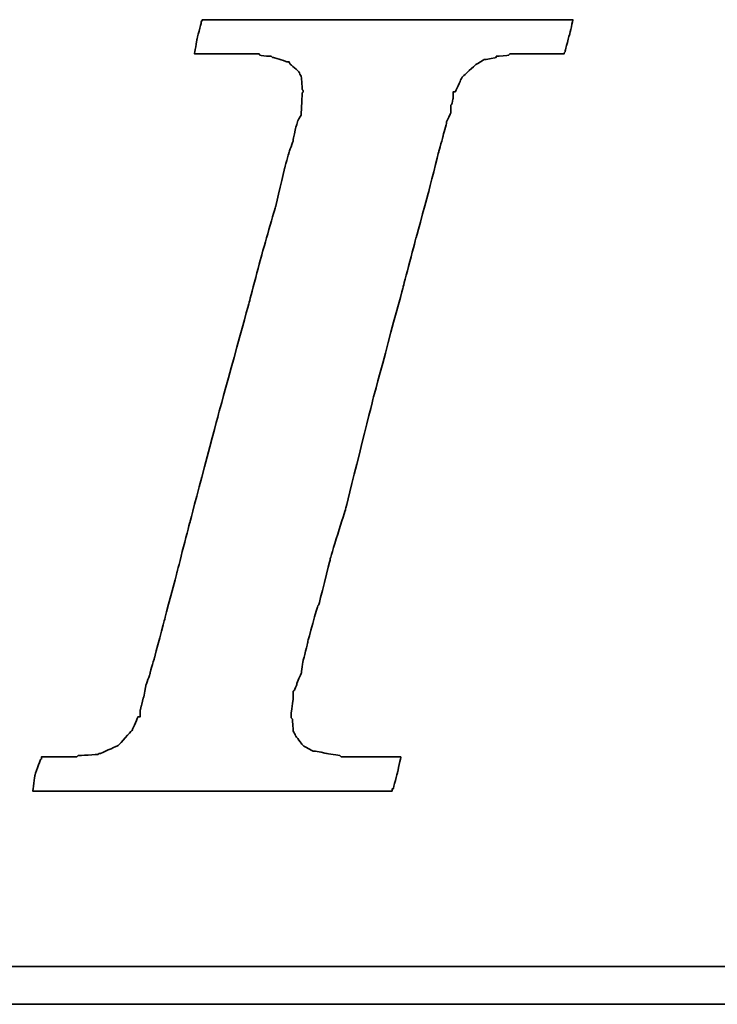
# Model space of a CAD drawing. Header units: inches. Extents: x 52 to 416, y 74 to 247.
# Tile 33 of 63: x 284.23 to 287.3, y 163.38 to 167.7. Entities that reach past the tile are written whole.
import ezdxf

# ---------------------------------------------------------------- set-up
doc = ezdxf.new("R2010")
doc.units = ezdxf.units.IN
doc.header["$LTSCALE"] = 0.25
doc.layers.add('DIM', color=4, linetype='Continuous')
doc.layers.add('layer 1', color=7, linetype='Continuous')

# ---------------------------------------------------------------- blocks, each defined once
blk = doc.blocks.new('TBI MOTION logo(完整正式版)')
at = {"layer": 'layer 1', "color": 22, "lineweight": 35}
for points, knots in [([(-40.59125, -7.94375), (-40.59125, -7.94375), (-40.97375, -7.94375), (-40.97375, -7.94375), (-40.97375, -7.94375), (-40.97375, -7.94375), (-41.38125, -7.94375), (-41.38125, -7.94375), (-41.38125, -7.94375), (-41.38125, -7.94375), (-41.54875, -7.94375), (-41.54875, -7.94375), (-41.54875, -7.94375), (-41.54875, -7.94375), (-41.59875, -7.94375), (-41.59875, -7.94375), (-41.59875, -7.94375), (-41.59875, -7.94375), (-41.88375, -7.94375), (-41.88375, -7.94375), (-41.88375, -7.94375), (-41.88375, -7.94375), (-41.90875, -7.91875), (-41.90875, -7.91875), (-41.90875, -7.91875), (-41.90875, -7.91875), (-42.19875, -7.87125), (-42.19875, -7.87125), (-42.19875, -7.87125), (-42.19875, -7.87125), (-42.43875, -7.82375), (-42.43875, -7.82375), (-42.43875, -7.82375), (-42.43875, -7.82375), (-42.45875, -7.82375), (-42.45875, -7.82375), (-42.45875, -7.82375), (-42.45875, -7.82375), (-42.48625, -7.82375), (-42.48625, -7.82375), (-42.48625, -7.82375), (-42.48625, -7.82375), (-42.67625, -7.72375), (-42.67625, -7.72375), (-42.67625, -7.72375), (-42.67625, -7.72375), (-42.70125, -7.70375), (-42.70125, -7.70375), (-42.70125, -7.70375), (-42.70125, -7.70375), (-42.72375, -7.67875), (-42.72375, -7.67875), (-42.72375, -7.67875), (-42.72375, -7.67875), (-42.86875, -7.48875), (-42.86875, -7.48875), (-42.86875, -7.48875), (-42.86875, -7.48875), (-42.89375, -7.43875), (-42.89375, -7.43875), (-42.89375, -7.43875), (-42.89375, -7.43875), (-42.91875, -7.38875), (-42.91875, -7.38875), (-42.91875, -7.38875), (-42.91875, -7.38875), (-42.93875, -7.12875), (-42.93875, -7.12875), (-42.93875, -7.12875), (-42.93875, -7.12875), (-42.96375, -7.10375), (-42.96375, -7.10375), (-42.96375, -7.10375), (-42.96375, -7.10375), (-42.96375, -7.05375), (-42.96375, -7.05375), (-42.96375, -7.05375), (-42.96375, -7.05375), (-42.96375, -7.00875), (-42.96375, -7.00875), (-42.96375, -7.00875), (-42.96375, -7.00875), (-42.91875, -6.69625), (-42.91875, -6.69625), (-42.91875, -6.69625), (-42.91875, -6.69625), (-42.91875, -6.62375), (-42.91875, -6.62375), (-42.91875, -6.62375), (-42.91875, -6.62375), (-42.91875, -6.59625), (-42.91875, -6.59625), (-42.91875, -6.59625), (-42.91875, -6.59625), (-42.91875, -6.57375), (-42.91875, -6.57375), (-42.91875, -6.57375), (-42.91875, -6.57375), (-42.91875, -6.52875), (-42.91875, -6.52875), (-42.91875, -6.52875), (-42.91875, -6.52875), (-42.89375, -6.50375), (-42.89375, -6.50375), (-42.89375, -6.50375), (-42.89375, -6.50375), (-42.84375, -6.38375), (-42.84375, -6.38375), (-42.84375, -6.38375), (-42.84375, -6.38375), (-42.84375, -6.35875), (-42.84375, -6.35875), (-42.84375, -6.35875), (-42.84375, -6.35875), (-42.74625, -6.14375), (-42.74625, -6.14375), (-42.74625, -6.14375), (-42.74625, -6.14375), (-42.70125, -5.85375), (-42.70125, -5.85375), (-42.70125, -5.85375), (-42.70125, -5.85375), (-42.60375, -5.47125), (-42.60375, -5.47125), (-42.60375, -5.47125), (-42.60375, -5.47125), (-42.60375, -5.44875), (-42.60375, -5.44875), (-42.60375, -5.44875), (-42.60375, -5.44875), (-42.38875, -4.67875), (-42.38875, -4.67875), (-42.38875, -4.67875), (-42.38875, -4.67875), (-42.36375, -4.65375), (-42.36375, -4.65375), (-42.36375, -4.65375), (-42.36375, -4.65375), (-42.12375, -3.69625), (-42.12375, -3.69625), (-42.12375, -3.69625), (-42.12375, -3.69625), (-42.12375, -3.67374), (-42.12375, -3.67374), (-42.12375, -3.67374), (-42.12375, -3.67374), (-41.78875, -2.59374), (-41.78875, -2.59374), (-41.78875, -2.59374), (-41.78875, -2.59374), (-41.18875, -0.19375), (-41.18875, -0.19375), (-41.18875, -0.19375), (-41.18875, -0.19375), (-40.54375, 2.20624), (-40.54375, 2.20624), (-40.54375, 2.20624), (-40.54375, 2.20624), (-40.25375, 3.30875), (-40.25375, 3.30875), (-40.25375, 3.30875), (-40.25375, 3.30875), (-39.98875, 4.27125), (-39.98875, 4.27125), (-39.98875, 4.27125), (-39.98875, 4.27125), (-39.77375, 5.13125), (-39.77375, 5.13125), (-39.77375, 5.13125), (-39.77375, 5.13125), (-39.67875, 5.47125), (-39.67875, 5.47125), (-39.67875, 5.47125), (-39.67875, 5.47125), (-39.60375, 5.75625), (-39.60375, 5.75625), (-39.60375, 5.75625), (-39.60375, 5.75625), (-39.60375, 5.78125), (-39.60375, 5.78125), (-39.60375, 5.78125), (-39.60375, 5.78125), (-39.50875, 5.97125), (-39.50875, 5.97125), (-39.50875, 5.97125), (-39.50875, 5.97125), (-39.50875, 6.13875), (-39.50875, 6.13875), (-39.50875, 6.13875), (-39.50875, 6.13875), (-39.48625, 6.16625), (-39.48625, 6.16625), (-39.48625, 6.16625), (-39.48625, 6.16625), (-39.46125, 6.28625), (-39.46125, 6.28625), (-39.46125, 6.28625), (-39.46125, 6.28625), (-39.46125, 6.42625), (-39.46125, 6.42625), (-39.46125, 6.42625), (-39.46125, 6.42625), (-39.41375, 6.42625), (-39.41375, 6.42625), (-39.41375, 6.42625), (-39.41375, 6.42625), (-39.29375, 6.69125), (-39.29375, 6.69125), (-39.29375, 6.69125), (-39.29375, 6.69125), (-39.26875, 6.74125), (-39.26875, 6.74125), (-39.26875, 6.74125), (-39.26875, 6.74125), (-39.24375, 6.76625), (-39.24375, 6.76625), (-39.24375, 6.76625), (-39.24375, 6.76625), (-38.98375, 7.00624), (-38.98375, 7.00624), (-38.98375, 7.00624), (-38.98375, 7.00624), (-38.95625, 7.02624), (-38.95625, 7.02624), (-38.95625, 7.02624), (-38.95625, 7.02624), (-38.78875, 7.12624), (-38.78875, 7.12624), (-38.78875, 7.12624), (-38.78875, 7.12624), (-38.76375, 7.12624), (-38.76375, 7.12624), (-38.76375, 7.12624), (-38.76375, 7.12624), (-38.74375, 7.12624), (-38.74375, 7.12624), (-38.74375, 7.12624), (-38.74375, 7.12624), (-38.52875, 7.17125), (-38.52875, 7.17125), (-38.52875, 7.17125), (-38.52875, 7.17125), (-38.52875, 7.19624), (-38.52875, 7.19624), (-38.52875, 7.19624), (-38.52875, 7.19624), (-38.50375, 7.19624), (-38.50375, 7.19624), (-38.50375, 7.19624), (-38.50375, 7.19624), (-38.26125, 7.21875), (-38.26125, 7.21875), (-38.26125, 7.21875), (-38.26125, 7.21875), (-38.23875, 7.24624), (-38.23875, 7.24624), (-38.23875, 7.24624), (-38.23875, 7.24624), (-38.21625, 7.24624), (-38.21625, 7.24624), (-38.21625, 7.24624), (-38.21625, 7.24624), (-38.18875, 7.24624), (-38.18875, 7.24624), (-38.18875, 7.24624), (-38.18875, 7.24624), (-37.90375, 7.24624), (-37.90375, 7.24624), (-37.90375, 7.24624), (-37.90375, 7.24624), (-37.85375, 7.24624), (-37.85375, 7.24624), (-37.85375, 7.24624), (-37.85375, 7.24624), (-37.75875, 7.24624), (-37.75875, 7.24624), (-37.75875, 7.24624), (-37.75875, 7.24624), (-37.42375, 7.24624), (-37.42375, 7.24624), (-37.42375, 7.24624), (-37.42375, 7.24624), (-37.08875, 7.24624), (-37.08875, 7.24624), (-37.08875, 7.24624), (-37.08875, 7.24624), (-37.06375, 7.24624), (-37.06375, 7.24624), (-37.06375, 7.24624), (-37.06375, 7.24624), (-37.06375, 7.26624), (-37.06375, 7.26624), (-37.06375, 7.26624), (-37.06375, 7.26624), (-37.03875, 7.29125), (-37.03875, 7.29125), (-37.03875, 7.29125), (-37.03875, 7.29125), (-37.03875, 7.31625), (-37.03875, 7.31625), (-37.03875, 7.31625), (-37.03875, 7.31625), (-36.94125, 7.67625), (-36.94125, 7.67625), (-36.94125, 7.67625), (-36.94125, 7.67625), (-36.86875, 7.98625), (-36.86875, 7.98625), (-36.86875, 7.98625), (-36.86875, 7.98625), (-36.98875, 7.98625), (-36.98875, 7.98625), (-36.98875, 7.98625), (-36.98875, 7.98625), (-37.42375, 7.98625), (-37.42375, 7.98625), (-37.42375, 7.98625), (-37.42375, 7.98625), (-37.94875, 7.98625), (-37.94875, 7.98625), (-37.94875, 7.98625), (-37.94875, 7.98625), (-38.57375, 7.98625), (-38.57375, 7.98625), (-38.57375, 7.98625), (-38.57375, 7.98625), (-39.29375, 7.98625), (-39.29375, 7.98625), (-39.29375, 7.98625), (-39.29375, 7.98625), (-40.82875, 7.98625), (-40.82875, 7.98625), (-40.82875, 7.98625), (-40.82875, 7.98625), (-42.36375, 7.98625), (-42.36375, 7.98625), (-42.36375, 7.98625), (-42.36375, 7.98625), (-43.08375, 7.98625), (-43.08375, 7.98625), (-43.08375, 7.98625), (-43.08375, 7.98625), (-43.70875, 7.98625), (-43.70875, 7.98625), (-43.70875, 7.98625), (-43.70875, 7.98625), (-44.23375, 7.98625), (-44.23375, 7.98625), (-44.23375, 7.98625), (-44.23375, 7.98625), (-44.66875, 7.98625), (-44.66875, 7.98625), (-44.66875, 7.98625), (-44.66875, 7.98625), (-44.88375, 7.98625), (-44.88375, 7.98625), (-44.88375, 7.98625), (-44.88375, 7.98625), (-44.90875, 7.94125), (-44.90875, 7.94125), (-44.90875, 7.94125), (-44.90875, 7.94125), (-44.90875, 7.91625), (-44.90875, 7.91625), (-44.90875, 7.91625), (-44.90875, 7.91625), (-45.00375, 7.55625), (-45.00375, 7.55625), (-45.00375, 7.55625), (-45.00375, 7.55625), (-45.05375, 7.24624), (-45.05375, 7.24624), (-45.05375, 7.24624), (-45.05375, 7.24624), (-44.61875, 7.24624), (-44.61875, 7.24624), (-44.61875, 7.24624), (-44.61875, 7.24624), (-44.11375, 7.24624), (-44.11375, 7.24624), (-44.11375, 7.24624), (-44.11375, 7.24624), (-43.99375, 7.24624), (-43.99375, 7.24624), (-43.99375, 7.24624), (-43.99375, 7.24624), (-43.94625, 7.24624), (-43.94625, 7.24624), (-43.94625, 7.24624), (-43.94625, 7.24624), (-43.92374, 7.24624), (-43.92374, 7.24624), (-43.92374, 7.24624), (-43.92374, 7.24624), (-43.65875, 7.24624), (-43.65875, 7.24624), (-43.65875, 7.24624), (-43.65875, 7.24624), (-43.63875, 7.21875), (-43.63875, 7.21875), (-43.63875, 7.21875), (-43.63875, 7.21875), (-43.46875, 7.19624), (-43.46875, 7.19624), (-43.46875, 7.19624), (-43.46875, 7.19624), (-43.39875, 7.19624), (-43.39875, 7.19624), (-43.39875, 7.19624), (-43.39875, 7.19624), (-43.37125, 7.17125), (-43.37125, 7.17125), (-43.37125, 7.17125), (-43.37125, 7.17125), (-43.34875, 7.17125), (-43.34875, 7.17125), (-43.34875, 7.17125), (-43.34875, 7.17125), (-43.20375, 7.12624), (-43.20375, 7.12624), (-43.20375, 7.12624), (-43.20375, 7.12624), (-43.05875, 7.07624), (-43.05875, 7.07624), (-43.05875, 7.07624), (-43.05875, 7.07624), (-43.01375, 7.07624), (-43.01375, 7.07624), (-43.01375, 7.07624), (-43.01375, 7.07624), (-42.98875, 7.02624), (-42.98875, 7.02624), (-42.98875, 7.02624), (-42.98875, 7.02624), (-42.79875, 6.86125), (-42.79875, 6.86125), (-42.79875, 6.86125), (-42.79875, 6.86125), (-42.77375, 6.81125), (-42.77375, 6.81125), (-42.77375, 6.81125), (-42.77375, 6.81125), (-42.74625, 6.76625), (-42.74625, 6.76625), (-42.74625, 6.76625), (-42.74625, 6.76625), (-42.72375, 6.47625), (-42.72375, 6.47625), (-42.72375, 6.47625), (-42.72375, 6.47625), (-42.70125, 6.45124), (-42.70125, 6.45124), (-42.70125, 6.45124), (-42.70125, 6.45124), (-42.70125, 6.42625), (-42.70125, 6.42625), (-42.70125, 6.42625), (-42.70125, 6.42625), (-42.72375, 6.40625), (-42.72375, 6.40625), (-42.72375, 6.40625), (-42.72375, 6.40625), (-42.74625, 5.97125), (-42.74625, 5.97125), (-42.74625, 5.97125), (-42.74625, 5.97125), (-42.74625, 5.94625), (-42.74625, 5.94625), (-42.74625, 5.94625), (-42.74625, 5.94625), (-42.74625, 5.92625), (-42.74625, 5.92625), (-42.74625, 5.92625), (-42.74625, 5.92625), (-42.77375, 5.87625), (-42.77375, 5.87625), (-42.77375, 5.87625), (-42.77375, 5.87625), (-42.81875, 5.80625), (-42.81875, 5.80625), (-42.81875, 5.80625), (-42.81875, 5.80625), (-42.86875, 5.63625), (-42.86875, 5.63625), (-42.86875, 5.63625), (-42.86875, 5.63625), (-42.91875, 5.39625), (-42.91875, 5.39625), (-42.91875, 5.39625), (-42.91875, 5.39625), (-42.91875, 5.37124), (-42.91875, 5.37124), (-42.91875, 5.37124), (-42.91875, 5.37124), (-43.01375, 5.10874), (-43.01375, 5.10874), (-43.01375, 5.10874), (-43.01375, 5.10874), (-43.10875, 4.77124), (-43.10875, 4.77124), (-43.10875, 4.77124), (-43.10875, 4.77124), (-43.29875, 3.95625), (-43.29875, 3.95625), (-43.29875, 3.95625), (-43.29875, 3.95625), (-43.58875, 2.95125), (-43.58875, 2.95125), (-43.58875, 2.95125), (-43.58875, 2.95125), (-43.87375, 1.87125), (-43.87375, 1.87125), (-43.87375, 1.87125), (-43.87375, 1.87125), (-44.52625, -0.50374), (-44.52625, -0.50374), (-44.52625, -0.50374), (-44.52625, -0.50374), (-45.14875, -2.85375), (-45.14875, -2.85375), (-45.14875, -2.85375), (-45.14875, -2.85375), (-45.43375, -3.95875), (-45.43375, -3.95875), (-45.43375, -3.95875), (-45.43375, -3.95875), (-45.69875, -4.96875), (-45.69875, -4.96875), (-45.69875, -4.96875), (-45.69875, -4.96875), (-45.91375, -5.78375), (-45.91375, -5.78375), (-45.91375, -5.78375), (-45.91375, -5.78375), (-46.01375, -6.11875), (-46.01375, -6.11875), (-46.01375, -6.11875), (-46.01375, -6.11875), (-46.01375, -6.14375), (-46.01375, -6.14375), (-46.01375, -6.14375), (-46.01375, -6.14375), (-46.10875, -6.40875), (-46.10875, -6.40875), (-46.10875, -6.40875), (-46.10875, -6.40875), (-46.15375, -6.64875), (-46.15375, -6.64875), (-46.15375, -6.64875), (-46.15375, -6.64875), (-46.20375, -6.83875), (-46.20375, -6.83875), (-46.20375, -6.83875), (-46.20375, -6.83875), (-46.22875, -6.93375), (-46.22875, -6.93375), (-46.22875, -6.93375), (-46.22875, -6.93375), (-46.22875, -7.07875), (-46.22875, -7.07875), (-46.22875, -7.07875), (-46.22875, -7.07875), (-46.27375, -7.07875), (-46.27375, -7.07875), (-46.27375, -7.07875), (-46.27375, -7.07875), (-46.39375, -7.34375), (-46.39375, -7.34375), (-46.39375, -7.34375), (-46.39375, -7.34375), (-46.39375, -7.36875), (-46.39375, -7.36875), (-46.39375, -7.36875), (-46.39375, -7.36875), (-46.42125, -7.38875), (-46.42125, -7.38875), (-46.42125, -7.38875), (-46.42125, -7.38875), (-46.68375, -7.67875), (-46.68375, -7.67875), (-46.68375, -7.67875), (-46.68375, -7.67875), (-46.70875, -7.70375), (-46.70875, -7.70375), (-46.70875, -7.70375), (-46.70875, -7.70375), (-46.75375, -7.72375), (-46.75375, -7.72375), (-46.75375, -7.72375), (-46.75375, -7.72375), (-47.08875, -7.87125), (-47.08875, -7.87125), (-47.08875, -7.87125), (-47.08875, -7.87125), (-47.11625, -7.87125), (-47.11625, -7.87125), (-47.11625, -7.87125), (-47.11625, -7.87125), (-47.13875, -7.89375), (-47.13875, -7.89375), (-47.13875, -7.89375), (-47.13875, -7.89375), (-47.56875, -7.91875), (-47.56875, -7.91875), (-47.56875, -7.91875), (-47.56875, -7.91875), (-47.59625, -7.94375), (-47.59625, -7.94375), (-47.59625, -7.94375), (-47.59625, -7.94375), (-47.64375, -7.94375), (-47.64375, -7.94375), (-47.64375, -7.94375), (-47.64375, -7.94375), (-47.73625, -7.94375), (-47.73625, -7.94375), (-47.73625, -7.94375), (-47.73625, -7.94375), (-48.07375, -7.94375), (-48.07375, -7.94375), (-48.07375, -7.94375), (-48.07375, -7.94375), (-48.36125, -7.94375), (-48.36125, -7.94375), (-48.36125, -7.94375), (-48.36125, -7.94375), (-48.36125, -7.96625), (-48.36125, -7.96625), (-48.36125, -7.96625), (-48.36125, -7.96625), (-48.36125, -7.99125), (-48.36125, -7.99125), (-48.36125, -7.99125), (-48.36125, -7.99125), (-48.38875, -8.01375), (-48.38875, -8.01375), (-48.38875, -8.01375), (-48.38875, -8.01375), (-48.50875, -8.34875), (-48.50875, -8.34875), (-48.50875, -8.34875), (-48.50875, -8.34875), (-48.55375, -8.68625), (-48.55375, -8.68625), (-48.55375, -8.68625), (-48.55375, -8.68625), (-48.45875, -8.68625), (-48.45875, -8.68625), (-48.45875, -8.68625), (-48.45875, -8.68625), (-48.07375, -8.68625), (-48.07375, -8.68625), (-48.07375, -8.68625), (-48.07375, -8.68625), (-47.52375, -8.68625), (-47.52375, -8.68625), (-47.52375, -8.68625), (-47.52375, -8.68625), (-46.92375, -8.68625), (-46.92375, -8.68625), (-46.92375, -8.68625), (-46.92375, -8.68625), (-46.25375, -8.68625), (-46.25375, -8.68625), (-46.25375, -8.68625), (-46.25375, -8.68625), (-46.20375, -8.68625), (-46.20375, -8.68625), (-46.20375, -8.68625), (-46.20375, -8.68625), (-44.71375, -8.68625), (-44.71375, -8.68625), (-44.71375, -8.68625), (-44.71375, -8.68625), (-43.22875, -8.68625), (-43.22875, -8.68625), (-43.22875, -8.68625), (-43.22875, -8.68625), (-42.55875, -8.68625), (-42.55875, -8.68625), (-42.55875, -8.68625), (-42.55875, -8.68625), (-42.50875, -8.68625), (-42.50875, -8.68625), (-42.50875, -8.68625), (-42.50875, -8.68625), (-41.93375, -8.68625), (-41.93375, -8.68625), (-41.93375, -8.68625), (-41.93375, -8.68625), (-41.38125, -8.68625), (-41.38125, -8.68625), (-41.38125, -8.68625), (-41.38125, -8.68625), (-40.97375, -8.68625), (-40.97375, -8.68625), (-40.97375, -8.68625), (-40.97375, -8.68625), (-40.78125, -8.68625), (-40.78125, -8.68625), (-40.78125, -8.68625), (-40.78125, -8.68625), (-40.78125, -8.63875), (-40.78125, -8.63875), (-40.78125, -8.63875), (-40.78125, -8.63875), (-40.75875, -8.63875), (-40.75875, -8.63875), (-40.75875, -8.63875), (-40.75875, -8.63875), (-40.66375, -8.27875), (-40.66375, -8.27875), (-40.66375, -8.27875), (-40.66375, -8.27875), (-40.59125, -7.94375), (-40.59125, -7.94375)], [0, 0, 0, 0, 0.00558659, 0.00558659, 0.00558659, 0.0055866, 0.01117318, 0.01117318, 0.01117318, 0.01117319, 0.01675978, 0.01675978, 0.01675978, 0.01675979, 0.02234637, 0.02234637, 0.02234637, 0.02234638, 0.02793296, 0.02793296, 0.02793296, 0.02793297, 0.03351955, 0.03351955, 0.03351955, 0.03351956, 0.03910615, 0.03910615, 0.03910615, 0.03910616, 0.04469274, 0.04469274, 0.04469274, 0.04469275, 0.05027933, 0.05027933, 0.05027933, 0.05027934, 0.05586592, 0.05586592, 0.05586592, 0.05586593, 0.06145251, 0.06145251, 0.06145251, 0.06145252, 0.06703911, 0.06703911, 0.06703911, 0.06703912, 0.0726257, 0.0726257, 0.0726257, 0.07262571, 0.07821229, 0.07821229, 0.07821229, 0.0782123, 0.08379888, 0.08379888, 0.08379888, 0.08379889, 0.08938547, 0.08938547, 0.08938547, 0.08938548, 0.09497207, 0.09497207, 0.09497207, 0.09497208, 0.10055866, 0.10055866, 0.10055866, 0.10055867, 0.10614525, 0.10614525, 0.10614525, 0.10614526, 0.11173184, 0.11173184, 0.11173184, 0.11173185, 0.11731844, 0.11731844, 0.11731844, 0.11731845, 0.12290503, 0.12290503, 0.12290503, 0.12290504, 0.12849162, 0.12849162, 0.12849162, 0.12849163, 0.13407821, 0.13407821, 0.13407821, 0.13407822, 0.1396648, 0.1396648, 0.1396648, 0.13966481, 0.1452514, 0.1452514, 0.1452514, 0.14525141, 0.15083799, 0.15083799, 0.15083799, 0.150838, 0.15642458, 0.15642458, 0.15642458, 0.15642459, 0.16201117, 0.16201117, 0.16201117, 0.16201118, 0.16759777, 0.16759777, 0.16759777, 0.16759778, 0.17318436, 0.17318436, 0.17318436, 0.17318437, 0.17877095, 0.17877095, 0.17877095, 0.17877096, 0.18435754, 0.18435754, 0.18435754, 0.18435755, 0.18994413, 0.18994413, 0.18994413, 0.18994414, 0.19553073, 0.19553073, 0.19553073, 0.19553074, 0.20111732, 0.20111732, 0.20111732, 0.20111733, 0.20670391, 0.20670391, 0.20670391, 0.20670392, 0.2122905, 0.2122905, 0.2122905, 0.21229051, 0.21787709, 0.21787709, 0.21787709, 0.2178771, 0.22346369, 0.22346369, 0.22346369, 0.2234637, 0.22905028, 0.22905028, 0.22905028, 0.22905029, 0.23463687, 0.23463687, 0.23463687, 0.23463688, 0.24022346, 0.24022346, 0.24022346, 0.24022347, 0.24581006, 0.24581006, 0.24581006, 0.24581007, 0.25139665, 0.25139665, 0.25139665, 0.25139666, 0.25698324, 0.25698324, 0.25698324, 0.25698325, 0.26256983, 0.26256983, 0.26256983, 0.26256984, 0.26815642, 0.26815642, 0.26815642, 0.26815643, 0.27374302, 0.27374302, 0.27374302, 0.27374303, 0.27932961, 0.27932961, 0.27932961, 0.27932962, 0.2849162, 0.2849162, 0.2849162, 0.28491621, 0.29050279, 0.29050279, 0.29050279, 0.2905028, 0.29608939, 0.29608939, 0.29608939, 0.2960894, 0.30167598, 0.30167598, 0.30167598, 0.30167599, 0.30726257, 0.30726257, 0.30726257, 0.30726258, 0.31284916, 0.31284916, 0.31284916, 0.31284917, 0.31843575, 0.31843575, 0.31843575, 0.31843576, 0.32402235, 0.32402235, 0.32402235, 0.32402236, 0.32960894, 0.32960894, 0.32960894, 0.32960895, 0.33519553, 0.33519553, 0.33519553, 0.33519554, 0.34078212, 0.34078212, 0.34078212, 0.34078213, 0.34636872, 0.34636872, 0.34636872, 0.34636873, 0.35195531, 0.35195531, 0.35195531, 0.35195532, 0.3575419, 0.3575419, 0.3575419, 0.35754191, 0.36312849, 0.36312849, 0.36312849, 0.3631285, 0.36871508, 0.36871508, 0.36871508, 0.36871509, 0.37430168, 0.37430168, 0.37430168, 0.37430169, 0.37988827, 0.37988827, 0.37988827, 0.37988828, 0.38547486, 0.38547486, 0.38547486, 0.38547487, 0.39106145, 0.39106145, 0.39106145, 0.39106146, 0.39664804, 0.39664804, 0.39664804, 0.39664805, 0.40223464, 0.40223464, 0.40223464, 0.40223465, 0.40782123, 0.40782123, 0.40782123, 0.40782124, 0.41340782, 0.41340782, 0.41340782, 0.41340783, 0.41899441, 0.41899441, 0.41899441, 0.41899442, 0.42458101, 0.42458101, 0.42458101, 0.42458102, 0.4301676, 0.4301676, 0.4301676, 0.43016761, 0.43575419, 0.43575419, 0.43575419, 0.4357542, 0.44134078, 0.44134078, 0.44134078, 0.44134079, 0.44692737, 0.44692737, 0.44692737, 0.44692738, 0.45251397, 0.45251397, 0.45251397, 0.45251398, 0.45810056, 0.45810056, 0.45810056, 0.45810057, 0.46368715, 0.46368715, 0.46368715, 0.46368716, 0.46927374, 0.46927374, 0.46927374, 0.46927375, 0.47486034, 0.47486034, 0.47486034, 0.47486035, 0.48044693, 0.48044693, 0.48044693, 0.48044694, 0.48603352, 0.48603352, 0.48603352, 0.48603353, 0.49162011, 0.49162011, 0.49162011, 0.49162012, 0.4972067, 0.4972067, 0.4972067, 0.49720671, 0.5027933, 0.5027933, 0.5027933, 0.50279331, 0.50837989, 0.50837989, 0.50837989, 0.5083799, 0.51396648, 0.51396648, 0.51396648, 0.51396649, 0.51955307, 0.51955307, 0.51955307, 0.51955308, 0.52513966, 0.52513966, 0.52513966, 0.52513967, 0.53072626, 0.53072626, 0.53072626, 0.53072627, 0.53631285, 0.53631285, 0.53631285, 0.53631286, 0.54189944, 0.54189944, 0.54189944, 0.54189945, 0.54748603, 0.54748603, 0.54748603, 0.54748604, 0.55307263, 0.55307263, 0.55307263, 0.55307264, 0.55865922, 0.55865922, 0.55865922, 0.55865923, 0.56424581, 0.56424581, 0.56424581, 0.56424582, 0.5698324, 0.5698324, 0.5698324, 0.56983241, 0.57541899, 0.57541899, 0.57541899, 0.575419, 0.58100559, 0.58100559, 0.58100559, 0.5810056, 0.58659218, 0.58659218, 0.58659218, 0.58659219, 0.59217877, 0.59217877, 0.59217877, 0.59217878, 0.59776536, 0.59776536, 0.59776536, 0.59776537, 0.60335196, 0.60335196, 0.60335196, 0.60335197, 0.60893855, 0.60893855, 0.60893855, 0.60893856, 0.61452514, 0.61452514, 0.61452514, 0.61452515, 0.62011173, 0.62011173, 0.62011173, 0.62011174, 0.62569832, 0.62569832, 0.62569832, 0.62569833, 0.63128492, 0.63128492, 0.63128492, 0.63128493, 0.63687151, 0.63687151, 0.63687151, 0.63687152, 0.6424581, 0.6424581, 0.6424581, 0.64245811, 0.64804469, 0.64804469, 0.64804469, 0.6480447, 0.65363128, 0.65363128, 0.65363128, 0.65363129, 0.65921788, 0.65921788, 0.65921788, 0.65921789, 0.66480447, 0.66480447, 0.66480447, 0.66480448, 0.67039106, 0.67039106, 0.67039106, 0.67039107, 0.67597765, 0.67597765, 0.67597765, 0.67597766, 0.68156425, 0.68156425, 0.68156425, 0.68156426, 0.68715084, 0.68715084, 0.68715084, 0.68715085, 0.69273743, 0.69273743, 0.69273743, 0.69273744, 0.69832402, 0.69832402, 0.69832402, 0.69832403, 0.70391061, 0.70391061, 0.70391061, 0.70391062, 0.70949721, 0.70949721, 0.70949721, 0.70949722, 0.7150838, 0.7150838, 0.7150838, 0.71508381, 0.72067039, 0.72067039, 0.72067039, 0.7206704, 0.72625698, 0.72625698, 0.72625698, 0.72625699, 0.73184358, 0.73184358, 0.73184358, 0.73184359, 0.73743017, 0.73743017, 0.73743017, 0.73743018, 0.74301676, 0.74301676, 0.74301676, 0.74301677, 0.74860335, 0.74860335, 0.74860335, 0.74860336, 0.75418994, 0.75418994, 0.75418994, 0.75418995, 0.75977654, 0.75977654, 0.75977654, 0.75977655, 0.76536313, 0.76536313, 0.76536313, 0.76536314, 0.77094972, 0.77094972, 0.77094972, 0.77094973, 0.77653631, 0.77653631, 0.77653631, 0.77653632, 0.78212291, 0.78212291, 0.78212291, 0.78212292, 0.7877095, 0.7877095, 0.7877095, 0.78770951, 0.79329609, 0.79329609, 0.79329609, 0.7932961, 0.79888268, 0.79888268, 0.79888268, 0.79888269, 0.80446927, 0.80446927, 0.80446927, 0.80446928, 0.81005587, 0.81005587, 0.81005587, 0.81005588, 0.81564246, 0.81564246, 0.81564246, 0.81564247, 0.82122905, 0.82122905, 0.82122905, 0.82122906, 0.82681564, 0.82681564, 0.82681564, 0.82681565, 0.83240223, 0.83240223, 0.83240223, 0.83240224, 0.83798883, 0.83798883, 0.83798883, 0.83798884, 0.84357542, 0.84357542, 0.84357542, 0.84357543, 0.84916201, 0.84916201, 0.84916201, 0.84916202, 0.8547486, 0.8547486, 0.8547486, 0.85474861, 0.8603352, 0.8603352, 0.8603352, 0.86033521, 0.86592179, 0.86592179, 0.86592179, 0.8659218, 0.87150838, 0.87150838, 0.87150838, 0.87150839, 0.87709497, 0.87709497, 0.87709497, 0.87709498, 0.88268156, 0.88268156, 0.88268156, 0.88268157, 0.88826816, 0.88826816, 0.88826816, 0.88826817, 0.89385475, 0.89385475, 0.89385475, 0.89385476, 0.89944134, 0.89944134, 0.89944134, 0.89944135, 0.90502793, 0.90502793, 0.90502793, 0.90502794, 0.91061453, 0.91061453, 0.91061453, 0.91061454, 0.91620112, 0.91620112, 0.91620112, 0.91620113, 0.92178771, 0.92178771, 0.92178771, 0.92178772, 0.9273743, 0.9273743, 0.9273743, 0.92737431, 0.93296089, 0.93296089, 0.93296089, 0.9329609, 0.93854749, 0.93854749, 0.93854749, 0.9385475, 0.94413408, 0.94413408, 0.94413408, 0.94413409, 0.94972067, 0.94972067, 0.94972067, 0.94972068, 0.95530726, 0.95530726, 0.95530726, 0.95530727, 0.96089385, 0.96089385, 0.96089385, 0.96089386, 0.96648045, 0.96648045, 0.96648045, 0.96648046, 0.97206704, 0.97206704, 0.97206704, 0.97206705, 0.97765363, 0.97765363, 0.97765363, 0.97765364, 0.98324022, 0.98324022, 0.98324022, 0.98324023, 0.98882682, 0.98882682, 0.98882682, 0.98882683, 0.99441341, 0.99441341, 0.99441341, 0.99441342, 1, 1, 1, 1]), ([(75.90875, -9.47875), (75.90875, -9.47875), (75.90875, -12.28625), (75.90875, -12.28625), (75.90875, -12.28625), (75.90875, -12.28625), (75.90875, -12.47875), (75.90875, -12.47875), (75.90875, -12.47875), (75.90875, -12.47875), (75.71625, -12.47875), (75.71625, -12.47875), (75.71625, -12.47875), (75.71625, -12.47875), (-88.32875, -12.47875), (-88.32875, -12.47875), (-88.32875, -12.47875), (-88.32875, -12.47875), (-88.32875, -13.29375), (-88.32875, -13.29375), (-88.32875, -13.29375), (-88.32875, -13.29375), (82.89125, -13.29375), (82.89125, -13.29375), (82.89125, -13.29375), (82.89125, -13.29375), (75.90875, -9.47875), (75.90875, -9.47875)], [0, 0, 0, 0, 0.14285714, 0.14285714, 0.14285714, 0.14285715, 0.28571429, 0.28571429, 0.28571429, 0.2857143, 0.42857143, 0.42857143, 0.42857143, 0.42857144, 0.57142857, 0.57142857, 0.57142857, 0.57142858, 0.71428571, 0.71428571, 0.71428571, 0.71428572, 0.85714286, 0.85714286, 0.85714286, 0.85714287, 1, 1, 1, 1])]:
    blk.add_open_spline(points, degree=3, knots=knots, dxfattribs=at)

msp = doc.modelspace()

# ---------------------------------------------------------------- block references
at = {"layer": 'DIM', "color": 0, "xscale": 0.2031750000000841, "yscale": 0.2031750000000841, "zscale": 0.2031750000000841}
msp.add_blockref('TBI MOTION logo(完整正式版)', (294.1566, 166.0777), dxfattribs=at)

doc.saveas('drawing.dxf')
